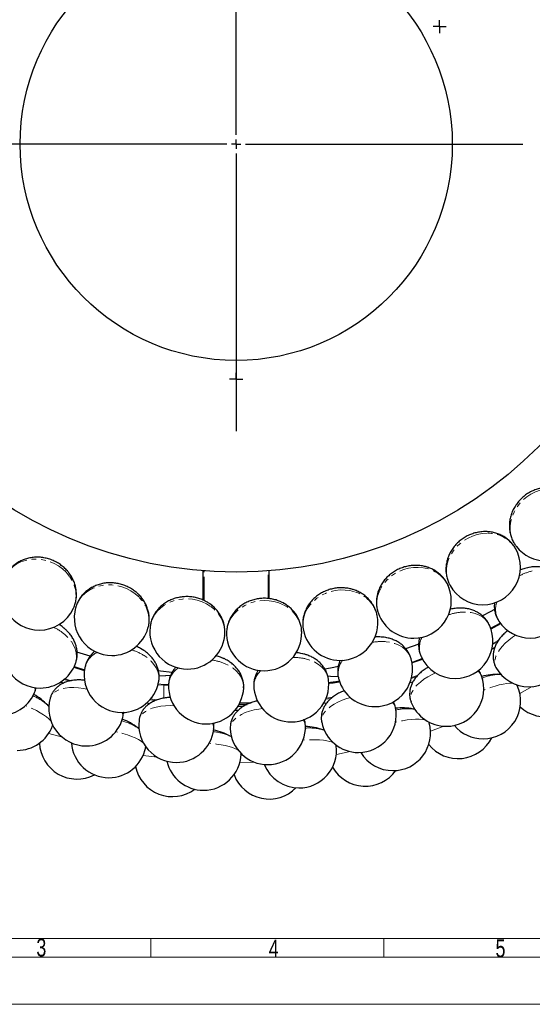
# Model space of a CAD drawing. Header units: millimetres. Extents: x 0 to 841, y 0 to 1481.
# Tile 2 of 29: x 169 to 305, y 0 to 262. Entities that reach past the tile are written whole.
import ezdxf

# ---------------------------------------------------------------- set-up
doc = ezdxf.new("R2010")
doc.units = ezdxf.units.MM
doc.linetypes.add('SLD-Combinazione-di-due-tratteggi', pattern=[12.7, 6.35, -1.27, 1.27, -1.27, 1.27, -1.27])
doc.linetypes.add('SLD-Solido', pattern=[0])
doc.layers.add('FORMAT', color=7, linetype='SLD-Solido')
doc.styles.add('SLDTEXTSTYLE2', font='ARIALN.TTF', dxfattribs={"width": 0.87})

# ---------------------------------------------------------------- blocks, each defined once
blk = doc.blocks.new('SW_CENTERMARKSYMBOL_0')
at = {"layer": 'FORMAT', "color": 0}
for p, q in [((0, 2.5), (0, 76.25)), ((-2.5, 0), (-76.25, 0)), ((0, 0), (-1.25, 0)), ((0, 0), (0, 1.25)), ((0, 0), (0, -1.25)), ((0, 0), (1.25, 0)), ((2.5, 0), (76.25, 0)), ((0, -2.5), (0, -76.25))]:
    blk.add_line(p, q, dxfattribs=at)
blk = doc.blocks.new('SW_CENTERMARKSYMBOL_1')
at = {"layer": 'FORMAT', "color": 0}
for p, q in [((-1.25, 0), (-1.75, 0)), ((0, 0), (-1.25, 0)), ((0, 1.25), (0, 1.75)), ((0, 0), (0, 1.25)), ((0, 0), (0, -1.25)), ((0, 0), (1.25, 0)), ((1.25, 0), (1.75, 0)), ((0, -1.25), (0, -1.75))]:
    blk.add_line(p, q, dxfattribs=at)
blk = doc.blocks.new('SW_CENTERMARKSYMBOL_2')
at = {"layer": 'FORMAT', "color": 0}
for p, q in [((-1.25, 0), (-1.75, 0)), ((0, 0), (-1.25, 0)), ((0, 1.25), (0, 1.75)), ((0, 0), (0, 1.25)), ((0, 0), (0, -1.25)), ((0, 0), (1.25, 0)), ((1.25, 0), (1.75, 0)), ((0, -1.25), (0, -1.75))]:
    blk.add_line(p, q, dxfattribs=at)

msp = doc.modelspace()

# ---------------------------------------------------------------- linework, layer by layer
at = {"color": 7, "linetype": 'SLD-Solido', "lineweight": 25}
for p, q in [((217.46, 107.37), (217.46, 115.23)), ((234.96, 107.8), (234.96, 115.23)), ((304.06, 116.11), (303.02, 115.86)), ((285.49, 105.32), (284.43, 105.23)), ((180.92, 99.51), (180.11, 100.21)), ((293.93, 99.94), (296.47, 101.31)), ((265.47, 97.56), (264.41, 97.64)), ((201.68, 94.02), (200.77, 94.58)), ((274.78, 95.74), (271.29, 94.52)), ((295.06, 94.81), (294.25, 94.4)), ((296, 96.75), (295.81, 96.46)), ((223.04, 91.84), (222.06, 92.25)), ((244.48, 93.03), (243.45, 93.28)), ((274.54, 87.48), (274.28, 87.2)), ((180.24, 85.33), (179.4, 85.6)), ((273.21, 85.67), (272.42, 85.41)), ((251.86, 81.66), (251.56, 81.42)), ((203.2, 79.91), (202.35, 80.04)), ((205.13, 80.91), (204.83, 80.8)), ((226.58, 79.19), (228.18, 79.23)), ((226.96, 79.73), (229.13, 79.73)), ((227.2, 80.16), (230.16, 80.16)), ((228.55, 79.46), (228.22, 79.27)), ((250.32, 80.09), (249.44, 79.95)), ((177.32, 74.04), (177.43, 74.34)), ((277.53, 74.83), (277.46, 75.06)), ((202.1, 68.29), (202.15, 68.54)), ((252.83, 68.69), (252.8, 68.99)), ((227.48, 66.5), (227.5, 66.8))]:
    msp.add_line(p, q, dxfattribs=at)
at = {"color": 8, "linetype": 'SLD-Combinazione-di-due-tratteggi', "lineweight": 18}
for p, q in [((217.71, 107.24), (217.71, 115.21)), ((234.71, 107.84), (234.71, 115.21)), ((296.62, 101.12), (294.01, 99.71)), ((295.85, 96.38), (294.45, 95.66)), ((180.65, 86.54), (182.4, 85.99)), ((274.27, 87.1), (272.81, 86.62)), ((272.88, 86.9), (274.62, 87.49)), ((181.91, 85.88), (180.43, 86.35)), ((206.96, 84.8), (205.39, 84.94)), ((205.46, 85.15), (206.97, 85.04)), ((206.97, 85.04), (206.96, 84.8)), ((206.96, 81.38), (206.96, 84.8)), ((208.28, 84.73), (206.96, 84.8)), ((206.97, 85.04), (208.23, 84.98)), ((304.99, 84.46), (301.69, 82.61)), ((203.44, 81.16), (205.03, 80.93)), ((251.48, 81.32), (250.02, 81.07)), ((250.13, 81.35), (251.99, 81.66)), ((204.68, 80.72), (203.25, 80.94)), ((281.47, 73.91), (277.91, 72.6)), ((179.96, 70.98), (176.32, 72.01)), ((205.19, 65.69), (201.43, 66.13)), ((256.58, 67.17), (252.86, 66.43)), ((230.95, 64.4), (227.16, 64.26))]:
    msp.add_line(p, q, dxfattribs=at)
at = {"color": 7, "linetype": 'SLD-Solido', "lineweight": 18}
for p, q in [((17.5, 17.5), (823.5, 17.5)), ((203.5, 12.5), (203.5, 17.5)), ((203.5, 12.5), (203.5, 17.5)), ((265.5, 12.5), (265.5, 17.5)), ((265.5, 12.5), (265.5, 17.5)), ((12.5, 12.5), (828.5, 12.5)), ((841, 0), (0, 0))]:
    msp.add_line(p, q, dxfattribs=at)
at = {"color": 8, "linetype": 'SLD-Combinazione-di-due-tratteggi', "lineweight": 18, "flags": 128}
for points in [[(308.32, 136.92), (307.05, 136.63), (305.82, 136.18), (304.63, 135.59), (303.52, 134.85), (302.49, 134), (301.58, 133.03), (300.79, 131.97), (300.14, 130.83), (299.65, 129.65), (299.31, 128.43), (299.14, 127.2), (299.14, 125.98), (299.31, 124.8), (299.64, 123.67), (300.14, 122.62), (300.78, 121.67)], [(292.96, 125.21), (291.66, 125.12), (290.37, 124.87), (289.11, 124.47), (287.89, 123.91), (286.75, 123.23), (285.7, 122.41), (284.75, 121.49), (283.93, 120.47), (283.26, 119.38), (282.74, 118.23), (282.38, 117.04), (282.18, 115.84), (282.17, 114.64), (282.32, 113.48), (282.64, 112.36), (283.12, 111.32)], [(181.76, 113.84), (180.93, 114.83), (179.97, 115.73), (178.9, 116.52), (177.74, 117.18), (176.51, 117.7), (175.23, 118.07), (173.93, 118.3), (172.63, 118.36), (171.34, 118.26), (170.11, 118.01), (168.93, 117.6), (167.85, 117.05), (166.87, 116.36), (166.02, 115.55), (165.3, 114.63), (164.75, 113.64)], [(275.96, 116.04), (274.66, 116.15), (273.35, 116.11), (272.04, 115.91), (270.75, 115.55), (269.51, 115.05), (268.35, 114.42), (267.27, 113.65), (266.3, 112.77), (265.46, 111.8), (264.77, 110.74), (264.23, 109.63), (263.85, 108.47), (263.64, 107.29), (263.61, 106.12), (263.76, 104.96), (264.07, 103.86)], [(200.27, 108.3), (199.29, 109.15), (198.2, 109.89), (197.02, 110.5), (195.77, 110.97), (194.48, 111.29), (193.16, 111.46), (191.84, 111.48), (190.54, 111.33), (189.29, 111.04), (188.1, 110.59), (187.01, 110.01), (186.02, 109.3), (185.17, 108.46), (184.45, 107.53), (183.89, 106.51), (183.5, 105.44)], [(257.73, 109.64), (256.47, 109.96), (255.17, 110.12), (253.84, 110.13), (252.51, 109.98), (251.21, 109.68), (249.96, 109.23), (248.77, 108.64), (247.68, 107.93), (246.7, 107.1), (245.85, 106.16), (245.14, 105.14), (244.59, 104.06), (244.2, 102.93), (243.99, 101.77), (243.95, 100.61), (244.08, 99.48)], [(219.41, 105.73), (218.31, 106.41), (217.12, 106.97), (215.86, 107.39), (214.56, 107.66), (213.23, 107.77), (211.9, 107.73), (210.59, 107.54), (209.33, 107.2), (208.14, 106.71), (207.04, 106.09), (206.05, 105.34), (205.19, 104.48), (204.47, 103.52), (203.91, 102.49), (203.52, 101.39), (203.3, 100.27)], [(238.72, 106.18), (237.53, 106.68), (236.27, 107.05), (234.96, 107.26), (233.63, 107.32), (232.29, 107.23), (230.99, 106.98), (229.72, 106.59), (228.53, 106.05), (227.44, 105.39), (226.45, 104.6), (225.59, 103.7), (224.87, 102.72), (224.31, 101.66), (223.92, 100.55), (223.7, 99.41), (223.66, 98.27)], [(293.58, 100.8), (293.11, 101.61), (292.49, 102.34), (291.72, 102.97), (290.82, 103.48), (289.81, 103.87), (288.7, 104.14), (287.52, 104.26), (286.29, 104.26)], [(183.45, 90.6), (183.69, 91.5), (183.76, 92.46), (183.66, 93.45), (183.39, 94.45), (182.96, 95.44), (182.36, 96.41), (181.62, 97.34), (180.74, 98.2)], [(300.56, 98.14), (299.74, 97.59), (298.72, 96.79), (297.79, 95.96), (296.97, 95.1), (296.28, 94.22), (295.73, 93.35), (295.33, 92.5), (295.08, 91.68), (294.99, 90.91), (295.07, 90.21), (295.3, 89.57), (295.33, 89.53)], [(272.75, 91.83), (272.42, 92.7), (271.91, 93.52), (271.25, 94.26), (270.44, 94.91), (269.51, 95.46), (268.46, 95.89), (267.31, 96.2), (266.09, 96.39)], [(294.48, 95.95), (295.76, 96.62), (296.01, 96.75)], [(205.57, 85.61), (205.67, 86.54), (205.59, 87.5), (205.34, 88.46), (204.91, 89.41), (204.33, 90.32), (203.59, 91.18), (202.71, 91.98), (201.7, 92.7)], [(250.78, 86.24), (250.58, 87.15), (250.21, 88.04), (249.68, 88.87), (248.98, 89.64), (248.14, 90.33), (247.17, 90.92), (246.09, 91.4), (244.91, 91.78)], [(275.81, 91.67), (273.43, 90.83), (273, 90.69)], [(185.82, 88.68), (183.85, 89.26), (182.98, 89.53)], [(228.2, 84.15), (228.15, 85.08), (227.92, 86.01), (227.52, 86.92), (226.96, 87.79), (226.23, 88.6), (225.37, 89.33), (224.37, 89.98), (223.27, 90.54)], [(279.23, 88.12), (278.34, 87.7), (277.2, 87.07), (276.15, 86.4), (275.21, 85.67), (274.39, 84.92), (273.71, 84.14), (273.18, 83.36), (272.81, 82.59), (272.6, 81.85), (272.57, 81.14), (272.7, 80.48), (272.72, 80.43)], [(186.5, 83.79), (185.54, 83.97), (184.25, 84.14), (183, 84.2), (181.82, 84.17), (180.71, 84.04), (179.71, 83.82), (178.82, 83.5), (178.06, 83.09), (177.46, 82.61), (177.01, 82.06), (176.73, 81.45), (176.72, 81.39)], [(299.85, 85.34), (299.71, 85.35), (299.01, 85.37), (298.18, 85.29), (297.24, 85.13), (296.2, 84.89), (295.09, 84.58), (293.92, 84.19), (292.71, 83.74), (292.09, 83.48)], [(300.98, 84.76), (300.95, 84.82), (300.86, 84.94)], [(256.59, 81.55), (255.65, 81.28), (254.43, 80.84), (253.29, 80.33), (252.24, 79.77), (251.32, 79.15), (250.52, 78.49), (249.88, 77.8), (249.39, 77.1), (249.07, 76.4), (248.92, 75.7), (248.95, 75.03), (248.96, 74.97)], [(176.95, 75.24), (176.87, 75.34), (176.38, 75.85), (175.74, 76.38), (174.96, 76.94), (174.06, 77.5), (173.05, 78.06), (171.94, 78.62), (170.77, 79.15), (170.15, 79.41)], [(209.65, 79.36), (208.67, 79.39), (207.37, 79.35), (206.13, 79.22), (204.96, 79.01), (203.89, 78.7), (202.93, 78.32), (202.11, 77.87), (201.43, 77.36), (200.9, 76.78), (200.55, 76.17), (200.37, 75.52), (200.36, 75.47)], [(233.21, 78.61), (232.23, 78.49), (230.96, 78.24), (229.75, 77.92), (228.63, 77.53), (227.62, 77.06), (226.73, 76.53), (225.99, 75.96), (225.4, 75.34), (224.97, 74.7), (224.72, 74.03), (224.64, 73.36), (224.64, 73.31)], [(177.34, 74.03), (177.36, 74.09), (177.38, 74.24)], [(276.52, 75.59), (276.39, 75.62), (275.7, 75.74), (274.87, 75.8), (273.92, 75.79), (272.86, 75.71), (271.71, 75.58), (270.49, 75.37), (269.23, 75.12), (268.57, 74.96)], [(277.55, 74.83), (277.53, 74.9), (277.46, 75.03)], [(201.55, 69.42), (201.45, 69.51), (200.89, 69.94), (200.18, 70.36), (199.32, 70.79), (198.34, 71.2), (197.26, 71.6), (196.08, 71.98), (194.84, 72.32), (194.19, 72.48)], [(202.12, 68.29), (202.13, 68.35), (202.13, 68.51)], [(226.76, 67.53), (226.65, 67.6), (226.03, 67.93), (225.26, 68.24), (224.35, 68.53), (223.32, 68.78), (222.18, 69.01), (220.96, 69.19), (219.68, 69.34), (219.01, 69.39)], [(251.96, 69.6), (251.84, 69.65), (251.17, 69.88), (250.36, 70.07), (249.42, 70.21), (248.36, 70.3), (247.2, 70.34), (245.97, 70.33), (244.68, 70.28), (244.01, 70.23)], [(252.86, 68.69), (252.84, 68.76), (252.8, 68.9)], [(227.51, 66.49), (227.51, 66.56), (227.48, 66.71)]]:
    msp.add_lwpolyline(points, dxfattribs=at)
at = {"color": 7, "linetype": 'SLD-Solido', "lineweight": 25, "flags": 128}
for points in [[(294.96, 104.97), (293.83, 104.34), (291.72, 103.22)], [(187.38, 92.57), (186.44, 92.85), (183.85, 93.63)], [(272.96, 90.93), (273.35, 91.07), (275.69, 91.89)], [(183.09, 89.75), (183.92, 89.5), (185.86, 88.92)], [(253.41, 89.78), (251.29, 89.38), (249.77, 89.12)], [(209.16, 88.17), (206.09, 88.58), (205.51, 88.66)], [(226.8, 78.14), (226.21, 78.14), (225.89, 78.14)]]:
    msp.add_lwpolyline(points, dxfattribs=at)
at = {"color": 7, "linetype": 'SLD-Solido', "lineweight": 25}
for radius in [113.75, 57.5]:
    msp.add_circle((226.21, 228.64), radius, dxfattribs=at)
at = {"color": 8, "linetype": 'SLD-Combinazione-di-due-tratteggi', "lineweight": 18}
for centre, radius, start, end in [((293.32, 116.77), 8.44, 30.7894, 92.4807), ((275, 107.65), 8.44, 21.7894, 83.4807), ((307.9, 102.41), 13.1, 102.7587, 118.863), ((175.16, 108.59), 8.44, 336.7894, 38.4807), ((194.56, 102.08), 8.44, 345.7894, 47.4807), ((255.47, 101.51), 8.44, 12.7894, 74.4807), ((214.75, 98.69), 8.44, 354.7894, 56.4807), ((235.22, 98.5), 8.44, 3.7894, 65.4807), ((301.26, 104.96), 6.03, 161.055, 211.6154), ((287.15, 91.18), 13.1, 93.7587, 109.863), ((172.1, 88.35), 13.1, 48.7587, 64.863), ((280.99, 94.74), 6.03, 152.055, 202.6154), ((264.89, 83.34), 13.1, 84.7587, 100.863), ((191.82, 88.12), 6.03, 116.055, 166.6154), ((194.71, 81.62), 13.1, 57.7587, 73.863), ((241.69, 79.08), 13.1, 75.7587, 91.863), ((214.23, 84.47), 6.03, 125.055, 175.6154), ((218.1, 78.5), 13.1, 66.7587, 82.863), ((259.36, 87.82), 6.03, 143.055, 193.6154), ((236.93, 84.37), 6.03, 134.055, 184.6154), ((288.88, 86.35), 2.78, 20.9296, 54.3159), ((296.74, 74.54), 13.18, 92.2645, 112.5077), ((169.91, 83.71), 2.78, 335.9296, 9.3159), ((167.11, 69.8), 13.18, 47.2645, 67.5077), ((265.85, 78.3), 2.78, 11.9296, 45.3159), ((271.76, 65.4), 13.18, 83.2645, 103.5077), ((193.28, 76.69), 2.78, 344.9296, 18.3159), ((192.69, 62.51), 13.18, 56.2645, 76.5077), ((217.45, 73.41), 2.78, 353.9296, 27.3159), ((241.84, 73.95), 2.78, 2.9296, 36.3159), ((245.66, 60.28), 13.18, 74.2645, 94.5077), ((219.09, 59.31), 13.18, 65.2645, 85.5077)]:
    msp.add_arc(centre, radius, start, end, dxfattribs=at)
at = {"color": 7, "linetype": 'SLD-Solido', "lineweight": 25}
for centre, radius, start, end in [((291.85, 116.21), 10, 270, 29.25), ((308.63, 127.86), 10, 218.25, 270), ((173.83, 109.45), 10, 155.25, 270), ((304.44, 107.36), 10, 270, 33.75), ((273.45, 107.32), 10, 270, 20.25), ((291.85, 116.21), 10, 209.25, 270), ((173.83, 109.45), 10, 270, 335.25), ((193.12, 102.72), 10, 164.25, 270), ((253.89, 101.43), 10, 270, 11.25), ((273.45, 107.32), 10, 200.25, 270), ((193.12, 102.72), 10, 270, 344.25), ((213.23, 99.1), 10, 173.25, 270), ((253.89, 101.43), 10, 191.25, 270), ((284.5, 96.61), 10, 270, 24.75), ((304.44, 107.36), 10, 213.75, 270), ((174.07, 94.06), 10, 159.75, 270), ((213.23, 99.1), 10, 270, 353.25), ((233.65, 98.66), 10, 182.25, 270), ((233.65, 98.66), 10, 270, 2.25), ((304.06, 94.41), 10, 270, 29.25), ((263.13, 89.12), 10, 270, 15.75), ((284.5, 96.61), 10, 204.75, 270), ((174.07, 94.06), 10, 270, 339.75), ((195.76, 87.56), 10, 168.75, 270), ((304.06, 94.41), 10, 209.25, 270), ((263.13, 89.12), 10, 195.75, 270), ((282.1, 83.89), 10, 270, 20.25), ((295.68, 72.36), 15.36, 87.9484, 105.6235), ((195.76, 87.56), 10, 270, 348.75), ((218.21, 84.54), 10, 177.75, 270), ((218.21, 84.54), 10, 270, 357.75), ((240.85, 85.06), 10, 186.75, 270), ((240.85, 85.06), 10, 270, 6.75), ((291.9, 80.57), 10, 270, 24.75), ((163.37, 86.76), 10, 270, 335.25), ((164.83, 69.01), 15.36, 42.9484, 60.6235), ((186.34, 78.68), 10, 164.25, 270), ((308.52, 86.43), 10, 227.5949, 342.4743), ((258.77, 76.93), 10, 270, 11.25), ((270.38, 63.42), 15.36, 78.9484, 96.6235), ((282.1, 83.89), 10, 200.25, 270), ((186.34, 78.68), 10, 270, 344.25), ((167.95, 77.49), 10, 270, 339.75), ((190.55, 61.37), 15.36, 51.9484, 69.6235), ((210.29, 74.29), 10, 173.25, 270), ((234.63, 73.7), 10, 182.25, 270), ((234.63, 73.7), 10, 270, 2.25), ((243.99, 58.54), 15.36, 69.9484, 87.6235), ((258.77, 76.93), 10, 191.25, 270), ((267.92, 72.12), 10, 270, 15.75), ((291.9, 80.57), 10, 220.1575, 270), ((210.29, 74.29), 10, 270, 353.25), ((217.16, 57.85), 15.36, 60.9484, 78.6235), ((285.26, 75.31), 10, 218.5949, 333.4743), ((183.86, 69.88), 10, 182.5949, 297.4743), ((192.32, 70.24), 10, 184.1575, 270), ((192.32, 70.24), 10, 270, 348.75), ((242.92, 67.52), 10, 270, 6.75), ((217.51, 66.89), 10, 270, 357.75), ((267.92, 72.12), 10, 211.1575, 270), ((209.22, 65.21), 10, 191.5949, 306.4743), ((217.51, 66.89), 10, 193.1575, 270), ((242.92, 67.52), 10, 202.1575, 270), ((260.55, 67.96), 10, 209.5949, 324.4743), ((234.99, 64.56), 10, 200.5949, 315.4743)]:
    msp.add_arc(centre, radius, start, end, dxfattribs=at)
for points, knots in [([(307.72, 137.28), (307.45, 137.23), (306.76, 137.1), (305.7, 136.76), (304.55, 136.24), (303.46, 135.59), (302.46, 134.81), (301.55, 133.91), (300.75, 132.91), (300.07, 131.83), (299.54, 130.68), (299.16, 129.48), (298.94, 128.25), (298.87, 127.01), (298.97, 125.8), (299.23, 124.61), (299.65, 123.49), (300.16, 122.51), (300.58, 121.94), (300.77, 121.69)], [0, 0, 0, 0, 0.04097, 0.101418, 0.162092, 0.223068, 0.284292, 0.345717, 0.407276, 0.468906, 0.530525, 0.592028, 0.653297, 0.714215, 0.774684, 0.834643, 0.894082, 0.953039, 1, 1, 1, 1]), ([(292.43, 125.66), (292.15, 125.65), (291.45, 125.63), (290.35, 125.45), (289.13, 125.12), (287.96, 124.65), (286.84, 124.03), (285.8, 123.29), (284.85, 122.43), (284.02, 121.47), (283.31, 120.41), (282.75, 119.29), (282.34, 118.11), (282.08, 116.9), (281.99, 115.68), (282.06, 114.47), (282.29, 113.3), (282.64, 112.25), (282.98, 111.62), (283.13, 111.35)], [0, 0, 0, 0, 0.04097, 0.101418, 0.162092, 0.223068, 0.284292, 0.345717, 0.407276, 0.468906, 0.530525, 0.592028, 0.653297, 0.714215, 0.774684, 0.834643, 0.894082, 0.953039, 1, 1, 1, 1]), ([(294.43, 125.47), (294.15, 125.52), (293.48, 125.64), (292.79, 125.65), (292.39, 125.66)], [0, 0, 0, 0, 0.415298, 1, 1, 1, 1]), ([(300.56, 121.09), (300.48, 121.23), (300.23, 121.71), (299.66, 122.45), (298.86, 123.3), (297.94, 124.02), (296.93, 124.63), (295.84, 125.1), (294.7, 125.44), (293.55, 125.63), (292.78, 125.65), (292.43, 125.66)], [0, 0, 0, 0, 0.047888, 0.167994, 0.287786, 0.407564, 0.527625, 0.648226, 0.769565, 0.89176, 1, 1, 1, 1]), ([(181.81, 114.54), (181.64, 114.76), (181.22, 115.31), (180.43, 116.1), (179.44, 116.89), (178.37, 117.56), (177.22, 118.1), (176, 118.51), (174.75, 118.77), (173.48, 118.87), (172.22, 118.82), (170.97, 118.62), (169.78, 118.26), (168.65, 117.76), (167.61, 117.11), (166.67, 116.35), (165.86, 115.47), (165.21, 114.57), (164.91, 113.93), (164.77, 113.65)], [0, 0, 0, 0, 0.04097, 0.101418, 0.162092, 0.223068, 0.284292, 0.345717, 0.407276, 0.468906, 0.530525, 0.592028, 0.653297, 0.714215, 0.774684, 0.834643, 0.894082, 0.953039, 1, 1, 1, 1]), ([(275.5, 116.57), (275.22, 116.6), (274.53, 116.69), (273.41, 116.69), (272.16, 116.55), (270.93, 116.27), (269.73, 115.84), (268.59, 115.27), (267.52, 114.56), (266.54, 113.74), (265.68, 112.81), (264.95, 111.79), (264.35, 110.69), (263.91, 109.53), (263.63, 108.34), (263.51, 107.14), (263.56, 105.95), (263.74, 104.85), (263.97, 104.18), (264.08, 103.89)], [0, 0, 0, 0, 0.04097, 0.101418, 0.162092, 0.223068, 0.284292, 0.345717, 0.407276, 0.468906, 0.530525, 0.592028, 0.653297, 0.714215, 0.774684, 0.834643, 0.894082, 0.953039, 1, 1, 1, 1]), ([(277.45, 116.07), (277.18, 116.16), (276.54, 116.38), (275.86, 116.5), (275.47, 116.57)], [0, 0, 0, 0, 0.415298, 1, 1, 1, 1]), ([(282.82, 110.78), (282.77, 110.93), (282.59, 111.44), (282.14, 112.27), (281.48, 113.23), (280.69, 114.09), (279.79, 114.84), (278.79, 115.48), (277.71, 115.99), (276.61, 116.36), (275.85, 116.5), (275.5, 116.57)], [0, 0, 0, 0, 0.047888, 0.167994, 0.287786, 0.407564, 0.527625, 0.648226, 0.769565, 0.89176, 1, 1, 1, 1]), ([(312.73, 112.91), (312.65, 113.04), (312.38, 113.47), (311.78, 114.1), (310.97, 114.79), (310.07, 115.36), (309.09, 115.8), (308.04, 116.11), (306.93, 116.28), (305.78, 116.33), (304.72, 116.24), (303.8, 116.07), (302.87, 115.83), (302.19, 115.61), (301.77, 115.41), (301.73, 115.39)], [0, 0, 0, 0, 0.038152, 0.126889, 0.214998, 0.303117, 0.391882, 0.48187, 0.573529, 0.66709, 0.762501, 0.830023, 0.891686, 0.990316, 1, 1, 1, 1]), ([(182.84, 112.8), (182.72, 113.06), (182.42, 113.67), (182.02, 114.23), (181.79, 114.56)], [0, 0, 0, 0, 0.415298, 1, 1, 1, 1]), ([(182.9, 105.27), (182.96, 105.41), (183.21, 105.9), (183.47, 106.8), (183.68, 107.94), (183.73, 109.12), (183.63, 110.29), (183.37, 111.44), (182.97, 112.57), (182.45, 113.61), (182.02, 114.24), (181.81, 114.54)], [0, 0, 0, 0, 0.047888, 0.167994, 0.287786, 0.407564, 0.527625, 0.648226, 0.769565, 0.89176, 1, 1, 1, 1]), ([(200.21, 109), (200.01, 109.19), (199.5, 109.66), (198.6, 110.32), (197.5, 110.95), (196.33, 111.44), (195.11, 111.8), (193.85, 112.01), (192.57, 112.07), (191.3, 111.98), (190.06, 111.73), (188.86, 111.33), (187.74, 110.79), (186.7, 110.12), (185.77, 109.32), (184.97, 108.42), (184.31, 107.42), (183.81, 106.43), (183.6, 105.75), (183.51, 105.45)], [0, 0, 0, 0, 0.04097, 0.101418, 0.162092, 0.223068, 0.284292, 0.345717, 0.407276, 0.468906, 0.530525, 0.592028, 0.653297, 0.714215, 0.774684, 0.834643, 0.894082, 0.953039, 1, 1, 1, 1]), ([(257.36, 110.24), (257.09, 110.31), (256.42, 110.51), (255.32, 110.68), (254.06, 110.74), (252.8, 110.65), (251.55, 110.42), (250.33, 110.03), (249.16, 109.51), (248.07, 108.85), (247.08, 108.06), (246.19, 107.17), (245.43, 106.17), (244.82, 105.1), (244.35, 103.97), (244.05, 102.8), (243.91, 101.61), (243.91, 100.5), (244.04, 99.81), (244.09, 99.5)], [0, 0, 0, 0, 0.04097, 0.101418, 0.162092, 0.223068, 0.284292, 0.345717, 0.407276, 0.468906, 0.530525, 0.592028, 0.653297, 0.714215, 0.774684, 0.834643, 0.894082, 0.953039, 1, 1, 1, 1]), ([(259.21, 109.44), (258.96, 109.57), (258.36, 109.89), (257.71, 110.11), (257.33, 110.24)], [0, 0, 0, 0, 0.415298, 1, 1, 1, 1]), ([(263.68, 103.38), (263.66, 103.53), (263.57, 104.07), (263.25, 104.95), (262.75, 106), (262.1, 106.98), (261.33, 107.86), (260.44, 108.65), (259.45, 109.32), (258.42, 109.86), (257.7, 110.12), (257.36, 110.24)], [0, 0, 0, 0, 0.047888, 0.167994, 0.287786, 0.407564, 0.527625, 0.648226, 0.769565, 0.89176, 1, 1, 1, 1]), ([(201.5, 107.45), (201.33, 107.68), (200.94, 108.24), (200.46, 108.73), (200.19, 109.02)], [0, 0, 0, 0, 0.415298, 1, 1, 1, 1]), ([(202.73, 100.02), (202.77, 100.16), (202.94, 100.68), (203.06, 101.61), (203.09, 102.78), (202.95, 103.94), (202.67, 105.08), (202.24, 106.19), (201.66, 107.24), (200.99, 108.18), (200.46, 108.74), (200.21, 109)], [0, 0, 0, 0, 0.047888, 0.167994, 0.287786, 0.407564, 0.527625, 0.648226, 0.769565, 0.89176, 1, 1, 1, 1]), ([(219.25, 106.4), (219.02, 106.56), (218.44, 106.95), (217.44, 107.46), (216.27, 107.91), (215.04, 108.21), (213.77, 108.37), (212.49, 108.38), (211.22, 108.24), (209.98, 107.95), (208.79, 107.51), (207.67, 106.94), (206.65, 106.23), (205.73, 105.4), (204.94, 104.46), (204.28, 103.45), (203.79, 102.36), (203.45, 101.3), (203.35, 100.6), (203.31, 100.29)], [0, 0, 0, 0, 0.04097, 0.101418, 0.162092, 0.223068, 0.284292, 0.345717, 0.407276, 0.468906, 0.530525, 0.592028, 0.653297, 0.714215, 0.774684, 0.834643, 0.894082, 0.953039, 1, 1, 1, 1]), ([(238.46, 106.82), (238.2, 106.94), (237.57, 107.23), (236.51, 107.58), (235.28, 107.84), (234.01, 107.95), (232.74, 107.91), (231.48, 107.72), (230.24, 107.38), (229.06, 106.9), (227.96, 106.28), (226.94, 105.54), (226.04, 104.67), (225.26, 103.71), (224.63, 102.67), (224.14, 101.56), (223.82, 100.41), (223.65, 99.31), (223.66, 98.6), (223.67, 98.29)], [0, 0, 0, 0, 0.04097, 0.101418, 0.162092, 0.223068, 0.284292, 0.345717, 0.407276, 0.468906, 0.530525, 0.592028, 0.653297, 0.714215, 0.774684, 0.834643, 0.894082, 0.953039, 1, 1, 1, 1]), ([(220.76, 105.07), (220.56, 105.28), (220.09, 105.77), (219.54, 106.18), (219.22, 106.42)], [0, 0, 0, 0, 0.415298, 1, 1, 1, 1]), ([(223.14, 97.93), (223.16, 98.08), (223.24, 98.62), (223.21, 99.56), (223.06, 100.71), (222.75, 101.84), (222.29, 102.92), (221.69, 103.94), (220.95, 104.89), (220.14, 105.72), (219.53, 106.19), (219.25, 106.4)], [0, 0, 0, 0, 0.047888, 0.167994, 0.287786, 0.407564, 0.527625, 0.648226, 0.769565, 0.89176, 1, 1, 1, 1]), ([(240.16, 105.74), (239.93, 105.91), (239.39, 106.32), (238.78, 106.64), (238.42, 106.83)], [0, 0, 0, 0, 0.415298, 1, 1, 1, 1]), ([(243.62, 99.06), (243.62, 99.21), (243.62, 99.76), (243.45, 100.68), (243.11, 101.79), (242.62, 102.86), (242, 103.86), (241.25, 104.77), (240.38, 105.59), (239.44, 106.29), (238.77, 106.65), (238.46, 106.82)], [0, 0, 0, 0, 0.047888, 0.167994, 0.287786, 0.407564, 0.527625, 0.648226, 0.769565, 0.89176, 1, 1, 1, 1]), ([(293.56, 100.8), (293.5, 100.94), (293.3, 101.41), (292.81, 102.13), (292.12, 102.93), (291.31, 103.63), (290.41, 104.22), (289.43, 104.69), (288.36, 105.04), (287.23, 105.26), (286.17, 105.34), (285.24, 105.32), (284.28, 105.22), (283.59, 105.12), (283.18, 105), (283.16, 104.99)], [0, 0, 0, 0, 0.038389, 0.127677, 0.216334, 0.305001, 0.394317, 0.484864, 0.577093, 0.671235, 0.767239, 0.835181, 0.897227, 0.99647, 1, 1, 1, 1]), ([(294.93, 106.75), (294.91, 106.48), (294.85, 105.82), (294.94, 104.78), (295.2, 103.68), (295.59, 102.67), (295.96, 102.08), (296.13, 101.8)], [0, 0, 0, 0, 0.156084, 0.379558, 0.597993, 0.811274, 1, 1, 1, 1]), ([(183.44, 90.62), (183.49, 90.76), (183.68, 91.23), (183.85, 92.09), (183.93, 93.14), (183.85, 94.21), (183.63, 95.26), (183.26, 96.29), (182.76, 97.29), (182.12, 98.25), (181.42, 99.05), (180.75, 99.7), (180, 100.31), (179.44, 100.72), (179.05, 100.93), (179.04, 100.94)], [0, 0, 0, 0, 0.038355, 0.127564, 0.216142, 0.304729, 0.393966, 0.484433, 0.576579, 0.670638, 0.766557, 0.834438, 0.896429, 0.995584, 1, 1, 1, 1]), ([(272.73, 91.84), (272.69, 91.99), (272.57, 92.48), (272.2, 93.27), (271.64, 94.17), (270.96, 94.99), (270.16, 95.71), (269.26, 96.33), (268.26, 96.84), (267.18, 97.23), (266.15, 97.48), (265.22, 97.61), (264.26, 97.66), (263.54, 97.66), (263.08, 97.6), (263.04, 97.59)], [0, 0, 0, 0, 0.03814, 0.126849, 0.214931, 0.303022, 0.391759, 0.481718, 0.573348, 0.66688, 0.762262, 0.829762, 0.891406, 0.990005, 1, 1, 1, 1]), ([(275.02, 97.53), (274.95, 97.26), (274.79, 96.61), (274.72, 95.55), (274.8, 94.42), (275.03, 93.37), (275.3, 92.72), (275.43, 92.42)], [0, 0, 0, 0, 0.1613093, 0.3833997, 0.600482, 0.8124425, 1, 1, 1, 1]), ([(298.51, 99.39), (298.23, 99.16), (297.61, 98.65), (296.78, 97.79), (296.03, 96.84), (295.44, 95.87), (295.01, 94.91), (294.72, 93.95), (294.57, 92.99), (294.56, 92.05), (294.7, 91.13), (294.94, 90.28), (295.21, 89.77), (295.34, 89.54)], [0, 0, 0, 0, 0.0930944, 0.1996603, 0.3097402, 0.4097611, 0.5050966, 0.5954517, 0.6818907, 0.7656227, 0.8476389, 0.9287073, 1, 1, 1, 1]), ([(205.55, 85.63), (205.59, 85.78), (205.7, 86.27), (205.73, 87.14), (205.64, 88.2), (205.4, 89.24), (205.02, 90.24), (204.5, 91.2), (203.84, 92.11), (203.06, 92.95), (202.25, 93.64), (201.48, 94.18), (200.65, 94.66), (200.01, 94.99), (199.57, 95.14), (199.53, 95.15)], [0, 0, 0, 0, 0.038163, 0.126927, 0.215062, 0.303207, 0.391999, 0.482013, 0.5737, 0.667288, 0.762729, 0.83027, 0.891952, 0.990612, 1, 1, 1, 1]), ([(188.58, 93.83), (188.38, 93.67), (187.89, 93.25), (187.23, 92.46), (186.63, 91.49), (186.19, 90.5), (186.03, 89.83), (185.96, 89.51)], [0, 0, 0, 0, 0.149714, 0.374875, 0.594958, 0.809849, 1, 1, 1, 1]), ([(228.18, 84.16), (228.19, 84.31), (228.23, 84.82), (228.12, 85.68), (227.87, 86.71), (227.46, 87.7), (226.93, 88.63), (226.26, 89.5), (225.47, 90.29), (224.57, 91), (223.66, 91.56), (222.82, 91.96), (221.92, 92.31), (221.24, 92.54), (220.79, 92.62), (220.76, 92.62)], [0, 0, 0, 0, 0.038209, 0.127079, 0.215321, 0.303573, 0.392471, 0.482594, 0.57439, 0.668092, 0.763647, 0.83127, 0.893026, 0.991804, 1, 1, 1, 1]), ([(250.76, 86.25), (250.74, 86.4), (250.7, 86.9), (250.46, 87.74), (250.05, 88.72), (249.5, 89.63), (248.82, 90.47), (248.03, 91.22), (247.13, 91.88), (246.12, 92.44), (245.14, 92.84), (244.24, 93.12), (243.3, 93.32), (242.6, 93.43), (242.16, 93.44), (242.13, 93.44)], [0, 0, 0, 0, 0.0382813, 0.1273199, 0.2157286, 0.304147, 0.3932134, 0.483507, 0.5754772, 0.669356, 0.7650919, 0.8328428, 0.8947156, 0.993681, 1, 1, 1, 1]), ([(210.18, 89.66), (210, 89.45), (209.55, 88.94), (209.01, 88.04), (208.57, 86.99), (208.29, 85.95), (208.24, 85.25), (208.22, 84.92)], [0, 0, 0, 0, 0.1617487, 0.3837227, 0.6006914, 0.8125407, 1, 1, 1, 1]), ([(253.88, 91.43), (253.78, 91.2), (253.53, 90.6), (253.3, 89.6), (253.2, 88.47), (253.26, 87.39), (253.43, 86.72), (253.51, 86.4)], [0, 0, 0, 0, 0.146888, 0.372797, 0.593612, 0.809217, 1, 1, 1, 1]), ([(277.4, 89.67), (277.08, 89.49), (276.4, 89.08), (275.44, 88.36), (274.56, 87.54), (273.82, 86.68), (273.24, 85.79), (272.8, 84.89), (272.51, 83.97), (272.35, 83.04), (272.34, 82.11), (272.45, 81.23), (272.64, 80.69), (272.73, 80.43)], [0, 0, 0, 0, 0.092692, 0.199305, 0.309434, 0.409499, 0.504877, 0.595272, 0.68175, 0.765519, 0.847571, 0.928676, 1, 1, 1, 1]), ([(232.09, 88.81), (231.95, 88.59), (231.6, 88.04), (231.22, 87.08), (230.95, 85.97), (230.84, 84.9), (230.9, 84.21), (230.93, 83.88)], [0, 0, 0, 0, 0.1516527, 0.3763002, 0.595882, 0.810283, 1, 1, 1, 1]), ([(291.46, 87.35), (291.38, 87.56), (291.19, 88.07), (290.9, 88.57), (290.68, 88.83), (290.66, 88.85)], [0, 0, 0, 0, 0.3990168, 0.9538468, 1, 1, 1, 1]), ([(296.8, 87.65), (296.61, 87.68), (296.41, 87.71), (296.22, 87.71), (296.2, 87.71)], [0, 0, 0, 0, 0.922068, 1, 1, 1, 1]), ([(172.44, 82.59), (172.53, 82.8), (172.75, 83.29), (172.9, 83.84), (172.93, 84.16), (172.93, 84.17)], [0, 0, 0, 0, 0.409142, 0.978051, 1, 1, 1, 1]), ([(185.95, 86.12), (185.58, 86.16), (184.78, 86.24), (183.58, 86.21), (182.39, 86.07), (181.28, 85.8), (180.29, 85.43), (179.41, 84.95), (178.63, 84.38), (177.96, 83.72), (177.4, 82.98), (176.98, 82.2), (176.81, 81.65), (176.73, 81.39)], [0, 0, 0, 0, 0.093405, 0.199934, 0.309977, 0.409963, 0.505266, 0.59559, 0.682, 0.765703, 0.847691, 0.928732, 1, 1, 1, 1]), ([(182.41, 86.05), (182.41, 86.05), (182.25, 86.03), (182.1, 86), (181.96, 85.96)], [0, 0, 0, 0, 0.031872, 1, 1, 1, 1]), ([(208.68, 81.57), (208.33, 81.55), (207.55, 81.51), (206.38, 81.3), (205.23, 80.97), (204.18, 80.53), (203.26, 80.01), (202.46, 79.4), (201.78, 78.72), (201.22, 77.96), (200.79, 77.14), (200.49, 76.3), (200.41, 75.73), (200.37, 75.47)], [0, 0, 0, 0, 0.088784, 0.195856, 0.306459, 0.406956, 0.502744, 0.593529, 0.680379, 0.764509, 0.846915, 0.928368, 1, 1, 1, 1]), ([(255, 83.36), (254.67, 83.23), (253.94, 82.95), (252.89, 82.38), (251.89, 81.72), (251.02, 80.98), (250.31, 80.19), (249.74, 79.37), (249.31, 78.51), (249.01, 77.61), (248.85, 76.7), (248.82, 75.81), (248.92, 75.25), (248.97, 74.98)], [0, 0, 0, 0, 0.090185, 0.197093, 0.307526, 0.407868, 0.503509, 0.594154, 0.68087, 0.764871, 0.84715, 0.928479, 1, 1, 1, 1]), ([(176.43, 79.04), (176.31, 79.19), (176.19, 79.35), (176.06, 79.48), (176.05, 79.49)], [0, 0, 0, 0, 0.921421, 1, 1, 1, 1]), ([(231.97, 80.66), (231.6, 80.58), (230.82, 80.41), (229.68, 80.01), (228.59, 79.51), (227.62, 78.91), (226.8, 78.25), (226.1, 77.53), (225.54, 76.74), (225.1, 75.91), (224.8, 75.03), (224.64, 74.16), (224.65, 73.58), (224.65, 73.31)], [0, 0, 0, 0, 0.093988, 0.200449, 0.310421, 0.410343, 0.505584, 0.59585, 0.682204, 0.765854, 0.847789, 0.928778, 1, 1, 1, 1]), ([(268.56, 78.88), (268.51, 79.1), (268.4, 79.63), (268.2, 80.15), (268.03, 80.42), (268.03, 80.43)], [0, 0, 0, 0, 0.415471, 0.993181, 1, 1, 1, 1]), ([(195.95, 75.98), (196.01, 76.2), (196.15, 76.72), (196.21, 77.28), (196.18, 77.61), (196.18, 77.62)], [0, 0, 0, 0, 0.408661, 0.976902, 1, 1, 1, 1]), ([(273.75, 78.38), (273.62, 78.42), (273.46, 78.47), (273.31, 78.49), (273.29, 78.49)], [0, 0, 0, 0, 0.902162, 1, 1, 1, 1]), ([(200.43, 73.11), (200.3, 73.23), (200.16, 73.36), (200.01, 73.47), (200, 73.48)], [0, 0, 0, 0, 0.9187834, 1, 1, 1, 1]), ([(220.2, 73.12), (220.23, 73.35), (220.29, 73.89), (220.26, 74.46), (220.18, 74.78), (220.17, 74.8)], [0, 0, 0, 0, 0.404221, 0.966287, 1, 1, 1, 1]), ([(244.61, 74.1), (244.6, 74.33), (244.57, 74.87), (244.45, 75.43), (244.32, 75.74), (244.31, 75.76)], [0, 0, 0, 0, 0.400889, 0.958322, 1, 1, 1, 1]), ([(225.05, 71), (224.92, 71.1), (224.76, 71.2), (224.6, 71.28), (224.59, 71.29)], [0, 0, 0, 0, 0.914912, 1, 1, 1, 1]), ([(249.78, 72.74), (249.61, 72.82), (249.43, 72.91), (249.24, 72.97), (249.23, 72.97)], [0, 0, 0, 0, 0.922994, 1, 1, 1, 1])]:
    msp.add_open_spline(points, degree=3, knots=knots, dxfattribs=at)
at = {"color": 8, "linetype": 'SLD-Combinazione-di-due-tratteggi', "lineweight": 18}
for points, knots in [([(205.69, 87.31), (206.06, 87.32), (207.03, 87.35), (208.1, 87.37), (208.77, 87.38)], [0, 0, 0, 0, 0.381113, 1, 1, 1, 1]), ([(250.59, 87.2), (250.95, 87.19), (251.93, 87.16), (252.81, 87.12), (253.36, 87.1)], [0, 0, 0, 0, 0.370608, 1, 1, 1, 1]), ([(250.8, 85.53), (251.18, 85.57), (252.13, 85.66), (253.08, 85.83), (253.66, 85.94)], [0, 0, 0, 0, 0.389918, 1, 1, 1, 1]), ([(253.76, 85.73), (253.22, 85.62), (252.25, 85.42), (251.27, 85.34), (250.84, 85.31)], [0, 0, 0, 0, 0.557591, 1, 1, 1, 1])]:
    msp.add_open_spline(points, degree=3, knots=knots, dxfattribs=at)

# ---------------------------------------------------------------- block references
at = {"layer": 'FORMAT'}
for name, p in [('SW_CENTERMARKSYMBOL_0', (226.21, 228.64)), ('SW_CENTERMARKSYMBOL_1', (280.33, 259.89)), ('SW_CENTERMARKSYMBOL_2', (226.21, 166.14))]:
    msp.add_blockref(name, p, dxfattribs=at)

# ---------------------------------------------------------------- texts
at = {"color": 7, "linetype": 'Continuous', "lineweight": 0, "char_height": 4.76, "attachment_point": 2, "style": 'SLDTEXTSTYLE2'}
for s, insert in [('3', (174.37, 17.47)), ('4', (236.19, 17.19)), ('5', (296.54, 17.29))]:
    msp.add_mtext(s, dxfattribs=dict(at, insert=insert))

doc.saveas('drawing.dxf')
